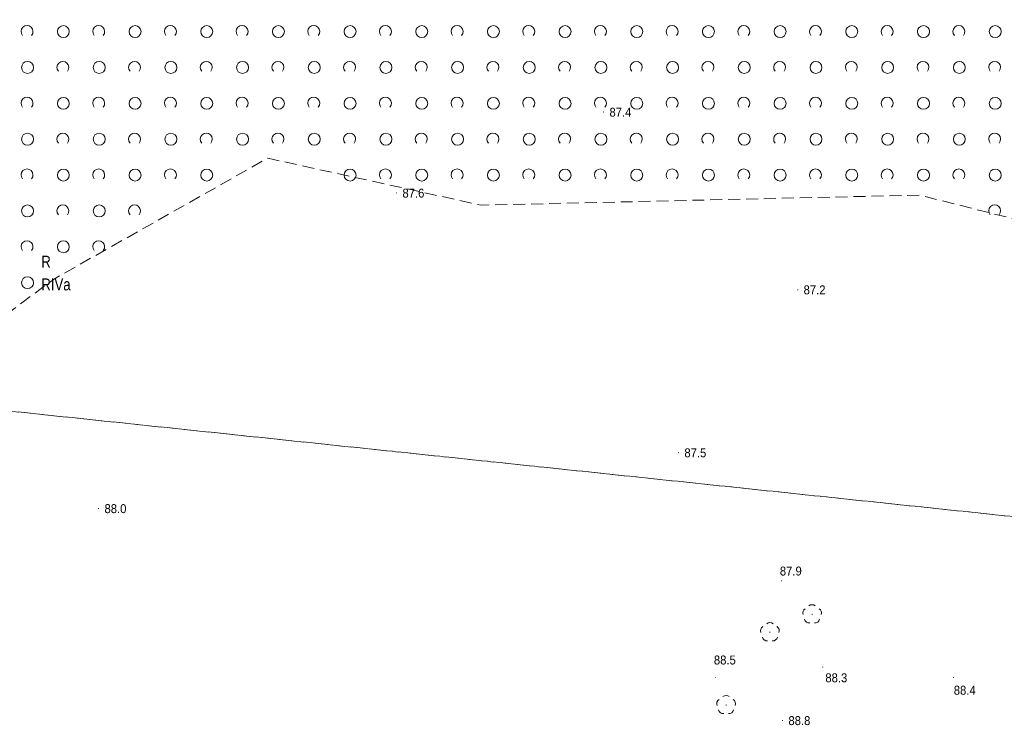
# Model space of a CAD drawing. Header units: metres. Extents: x 6540907 to 6541833, y 5893434 to 5894895.
# Tile 42 of 256: x 6541149 to 6541232, y 5893631 to 5893690. Entities that reach past the tile are written whole.
import ezdxf
from ezdxf.enums import TextEntityAlignment as Align

# ---------------------------------------------------------------- set-up
doc = ezdxf.new("R2010")
doc.units = ezdxf.units.M
doc.header["$MEASUREMENT"] = 0
doc.linetypes.add('1.0_0.5', pattern=[1.5, 1, -0.5])
doc.linetypes.add('egug-500', pattern=[1, 0.5, -0.5])
doc.layers.get('0').update_dxf_attribs({"color": 2, "linetype": 'CONTINUOUS', "lineweight": 5})
for name, color, linetype, lineweight in [('209-oznaczenie konturu klasyfikacyjnego', 251, 'CONTINUOUS', 9), ('210-oznaczenie konturu użytku gruntowego', 251, 'CONTINUOUS', 9), ('218-kontur użytku gruntowego', 251, 'CONTINUOUS', 9), ('drzewo liściaste', 251, 'CONTINUOUS', 9), ('pikieta naturalna', 251, 'CONTINUOUS', 9), ('pikieta naturalna-Atr2', 251, 'CONTINUOUS', 9), ('zadrzewienie  zakrzewienie', 252, 'CONTINUOUS', 15)]:
    doc.layers.add(name, color=color, linetype=linetype, lineweight=lineweight)
doc.styles.get("Standard").update_dxf_attribs({"font": 'Arial', "width": 0.75})

# ---------------------------------------------------------------- blocks, each defined once
blk = doc.blocks.new('PW01')
at = {"linetype": 'Continuous', "lineweight": 13}
h = blk.add_hatch(color=0, dxfattribs=at)
edge = h.paths.add_edge_path()
edge.add_arc((0, 0), 0.045, 0, 360)
blk = doc.blocks.new('OTZK1')
at = {"color": 0, "linetype": 'Continuous'}
blk.add_circle((0, 0), 0.5, dxfattribs=at)
blk = doc.blocks.new('OTZK2')
at = {"color": 0, "linetype": 'Continuous'}
blk.add_arc((0, 0), 0.5, 318.85, 221.162, dxfattribs=at)
blk = doc.blocks.new('OP021')
at = {"linetype": 'Continuous', "lineweight": 13}
h = blk.add_hatch(color=0, dxfattribs=at)
edge = h.paths.add_edge_path()
edge.add_arc((0, 0), 0.05, 0, 360)
at = {"color": 0, "linetype": 'Continuous', "lineweight": 13}
for centre, start, end in [((-0.38, 0.124), 121.308, 202.548), ((0, 0.4), 49.272, 130.728), ((0.38, 0.124), 337.452, 58.692), ((-0.235, -0.324), 193.221, 274.871), ((0.235, -0.324), 265.129, 346.779)]:
    blk.add_arc(centre, 0.4, start, end, dxfattribs=at)

msp = doc.modelspace()

# ---------------------------------------------------------------- linework, layer by layer
at = {"layer": '218-kontur użytku gruntowego', "linetype": 'egug-500', "lineweight": 18, "flags": 128}
for points in [[(6541127.2, 5893659.933), (6541267.47, 5893645.193)], [(6541267.47, 5893645.193), (6541127.2, 5893659.933)]]:
    msp.add_lwpolyline(points, dxfattribs=at)
at = {"layer": 'zadrzewienie  zakrzewienie', "linetype": '1.0_0.5', "lineweight": 18, "flags": 128}
msp.add_lwpolyline([(6541044.04, 5893600.363), (6541052.84, 5893607.023), (6541069.7, 5893618.673), (6541101.31, 5893643.953), (6541129.24, 5893651.763), (6541152.03, 5893668.723), (6541169.97, 5893678.863), (6541187.83, 5893674.933), (6541224.49, 5893675.773), (6541248.1, 5893669.873), (6541267.08, 5893654.243), (6541283.7, 5893692.183), (6541223.9, 5893719.683), (6541201.6, 5893720.583), (6541164.6, 5893711.183), (6541087.7, 5893675.783), (6541061.02, 5893658.283), (6541036.66, 5893639.783), (6541017.58, 5893626.913), (6541015.78, 5893624.393), (6541016.59, 5893621.333), (6541020.64, 5893617.463)], close=True, dxfattribs=at)

# ---------------------------------------------------------------- block references
at = {"layer": 'drzewo liściaste', "linetype": 'Continuous', "lineweight": 18}
for p in [(6541215.54, 5893640.713), (6541212.01, 5893639.213), (6541208.34, 5893633.123)]:
    msp.add_blockref('OP021', p, dxfattribs=at)
at = {"layer": 'pikieta naturalna', "linetype": 'Continuous', "lineweight": 13}
for p in [(6541198.08, 5893682.723), (6541180.75, 5893675.953), (6541214.34, 5893667.853), (6541204.36, 5893654.223), (6541155.81, 5893649.563), (6541212.97, 5893643.513), (6541216.44, 5893636.303), (6541207.47, 5893635.413), (6541227.37, 5893635.413), (6541213.07, 5893631.823)]:
    msp.add_blockref('PW01', p, dxfattribs=at)
at = {"layer": 'zadrzewienie  zakrzewienie', "linetype": 'Continuous', "lineweight": 18}
for name, p in [('OTZK2', (6541149.824, 5893689.46)), ('OTZK1', (6541152.866, 5893689.449)), ('OTZK2', (6541155.824, 5893689.46)), ('OTZK1', (6541158.866, 5893689.449)), ('OTZK2', (6541161.824, 5893689.46)), ('OTZK1', (6541164.866, 5893689.449)), ('OTZK2', (6541167.824, 5893689.46)), ('OTZK1', (6541170.866, 5893689.449)), ('OTZK2', (6541173.824, 5893689.46)), ('OTZK1', (6541176.866, 5893689.449)), ('OTZK2', (6541179.824, 5893689.46)), ('OTZK1', (6541182.866, 5893689.449)), ('OTZK2', (6541185.824, 5893689.46)), ('OTZK1', (6541188.866, 5893689.449)), ('OTZK2', (6541191.824, 5893689.46)), ('OTZK1', (6541194.866, 5893689.449)), ('OTZK2', (6541197.824, 5893689.46)), ('OTZK1', (6541200.866, 5893689.449)), ('OTZK2', (6541203.824, 5893689.46)), ('OTZK1', (6541206.866, 5893689.449)), ('OTZK2', (6541209.824, 5893689.46)), ('OTZK1', (6541212.866, 5893689.449)), ('OTZK2', (6541215.824, 5893689.46)), ('OTZK1', (6541218.866, 5893689.449)), ('OTZK2', (6541221.824, 5893689.46)), ('OTZK1', (6541224.866, 5893689.449)), ('OTZK2', (6541227.824, 5893689.46)), ('OTZK1', (6541230.866, 5893689.449)), ('OTZK2', (6541152.824, 5893686.46)), ('OTZK2', (6541158.824, 5893686.46)), ('OTZK2', (6541164.824, 5893686.46)), ('OTZK2', (6541170.824, 5893686.46)), ('OTZK2', (6541176.824, 5893686.46)), ('OTZK2', (6541182.824, 5893686.46)), ('OTZK2', (6541188.824, 5893686.46)), ('OTZK2', (6541194.824, 5893686.46)), ('OTZK2', (6541200.824, 5893686.46)), ('OTZK2', (6541206.824, 5893686.46)), ('OTZK2', (6541212.824, 5893686.46)), ('OTZK2', (6541218.824, 5893686.46)), ('OTZK2', (6541224.824, 5893686.46)), ('OTZK2', (6541230.824, 5893686.46)), ('OTZK1', (6541149.866, 5893686.449)), ('OTZK1', (6541155.866, 5893686.449)), ('OTZK1', (6541161.866, 5893686.449)), ('OTZK1', (6541167.866, 5893686.449)), ('OTZK1', (6541173.866, 5893686.449)), ('OTZK1', (6541179.866, 5893686.449)), ('OTZK1', (6541185.866, 5893686.449)), ('OTZK1', (6541191.866, 5893686.449)), ('OTZK1', (6541197.866, 5893686.449)), ('OTZK1', (6541203.866, 5893686.449)), ('OTZK1', (6541209.866, 5893686.449)), ('OTZK1', (6541215.866, 5893686.449)), ('OTZK1', (6541221.866, 5893686.449)), ('OTZK1', (6541227.866, 5893686.449)), ('OTZK2', (6541149.824, 5893683.46)), ('OTZK1', (6541152.866, 5893683.449)), ('OTZK2', (6541155.824, 5893683.46)), ('OTZK1', (6541158.866, 5893683.449)), ('OTZK2', (6541161.824, 5893683.46)), ('OTZK1', (6541164.866, 5893683.449)), ('OTZK2', (6541167.824, 5893683.46)), ('OTZK1', (6541170.866, 5893683.449)), ('OTZK2', (6541173.824, 5893683.46)), ('OTZK1', (6541176.866, 5893683.449)), ('OTZK2', (6541179.824, 5893683.46)), ('OTZK1', (6541182.866, 5893683.449)), ('OTZK2', (6541185.824, 5893683.46)), ('OTZK1', (6541188.866, 5893683.449)), ('OTZK2', (6541191.824, 5893683.46)), ('OTZK1', (6541194.866, 5893683.449)), ('OTZK2', (6541197.824, 5893683.46)), ('OTZK1', (6541200.866, 5893683.449)), ('OTZK2', (6541203.824, 5893683.46)), ('OTZK1', (6541206.866, 5893683.449)), ('OTZK2', (6541209.824, 5893683.46)), ('OTZK1', (6541212.866, 5893683.449)), ('OTZK2', (6541215.824, 5893683.46)), ('OTZK1', (6541218.866, 5893683.449)), ('OTZK2', (6541221.824, 5893683.46)), ('OTZK1', (6541224.866, 5893683.449)), ('OTZK2', (6541227.824, 5893683.46)), ('OTZK1', (6541230.866, 5893683.449)), ('OTZK1', (6541149.866, 5893680.449)), ('OTZK2', (6541152.824, 5893680.46)), ('OTZK1', (6541155.866, 5893680.449)), ('OTZK2', (6541158.824, 5893680.46)), ('OTZK1', (6541161.866, 5893680.449)), ('OTZK2', (6541164.824, 5893680.46)), ('OTZK1', (6541167.866, 5893680.449)), ('OTZK2', (6541170.824, 5893680.46)), ('OTZK1', (6541173.866, 5893680.449)), ('OTZK2', (6541176.824, 5893680.46)), ('OTZK1', (6541179.866, 5893680.449)), ('OTZK2', (6541182.824, 5893680.46)), ('OTZK1', (6541185.866, 5893680.449)), ('OTZK2', (6541188.824, 5893680.46)), ('OTZK1', (6541191.866, 5893680.449)), ('OTZK2', (6541194.824, 5893680.46)), ('OTZK1', (6541197.866, 5893680.449)), ('OTZK2', (6541200.824, 5893680.46)), ('OTZK1', (6541203.866, 5893680.449)), ('OTZK2', (6541206.824, 5893680.46)), ('OTZK1', (6541209.866, 5893680.449)), ('OTZK2', (6541212.824, 5893680.46)), ('OTZK1', (6541215.866, 5893680.449)), ('OTZK2', (6541218.824, 5893680.46)), ('OTZK1', (6541221.866, 5893680.449)), ('OTZK2', (6541224.824, 5893680.46)), ('OTZK1', (6541227.866, 5893680.449)), ('OTZK2', (6541230.824, 5893680.46)), ('OTZK2', (6541149.824, 5893677.46)), ('OTZK1', (6541152.866, 5893677.449)), ('OTZK2', (6541155.824, 5893677.46)), ('OTZK1', (6541158.866, 5893677.449)), ('OTZK2', (6541161.824, 5893677.46)), ('OTZK1', (6541164.866, 5893677.449)), ('OTZK1', (6541176.866, 5893677.449)), ('OTZK2', (6541179.824, 5893677.46)), ('OTZK1', (6541182.866, 5893677.449)), ('OTZK2', (6541185.824, 5893677.46)), ('OTZK1', (6541188.866, 5893677.449)), ('OTZK2', (6541191.824, 5893677.46)), ('OTZK1', (6541194.866, 5893677.449)), ('OTZK2', (6541197.824, 5893677.46)), ('OTZK1', (6541200.866, 5893677.449)), ('OTZK2', (6541203.824, 5893677.46)), ('OTZK1', (6541206.866, 5893677.449)), ('OTZK2', (6541209.824, 5893677.46)), ('OTZK1', (6541212.866, 5893677.449)), ('OTZK2', (6541215.824, 5893677.46)), ('OTZK1', (6541218.866, 5893677.449)), ('OTZK2', (6541221.824, 5893677.46)), ('OTZK1', (6541224.866, 5893677.449)), ('OTZK2', (6541227.824, 5893677.46)), ('OTZK1', (6541230.866, 5893677.449)), ('OTZK1', (6541149.866, 5893674.449)), ('OTZK2', (6541152.824, 5893674.46)), ('OTZK1', (6541155.866, 5893674.449)), ('OTZK2', (6541158.824, 5893674.46)), ('OTZK2', (6541230.824, 5893674.46)), ('OTZK2', (6541149.824, 5893671.46)), ('OTZK1', (6541152.866, 5893671.449)), ('OTZK2', (6541155.824, 5893671.46)), ('OTZK1', (6541149.866, 5893668.449))]:
    msp.add_blockref(name, p, dxfattribs=at)

# ---------------------------------------------------------------- texts
at = {"layer": '209-oznaczenie konturu klasyfikacyjnego', "linetype": 'Continuous', "lineweight": 18, "width": 0.79}
msp.add_text('RIVa', height=1, dxfattribs=at).set_placement((6541151.02, 5893668.803), align=Align.TOP_LEFT)
at = {"layer": '210-oznaczenie konturu użytku gruntowego', "linetype": 'Continuous', "lineweight": 18, "width": 0.79}
msp.add_text('R', height=1, dxfattribs=at).set_placement((6541151.02, 5893669.703))
at = {"layer": 'pikieta naturalna-Atr2', "width": 0.9}
for s, p in [('87.4', (6541198.58, 5893682.333)), ('87.6', (6541181.25, 5893675.563)), ('87.2', (6541214.83, 5893667.473)), ('87.5', (6541204.85, 5893653.843)), ('88.0', (6541156.31, 5893649.173)), ('87.9', (6541212.84, 5893643.953)), ('88.5', (6541207.32, 5893636.513)), ('88.3', (6541216.65, 5893635.023)), ('88.4', (6541227.4, 5893633.983)), ('88.8', (6541213.56, 5893631.443))]:
    msp.add_text(s, height=0.75, dxfattribs=at).set_placement(p)

doc.saveas('drawing.dxf')
